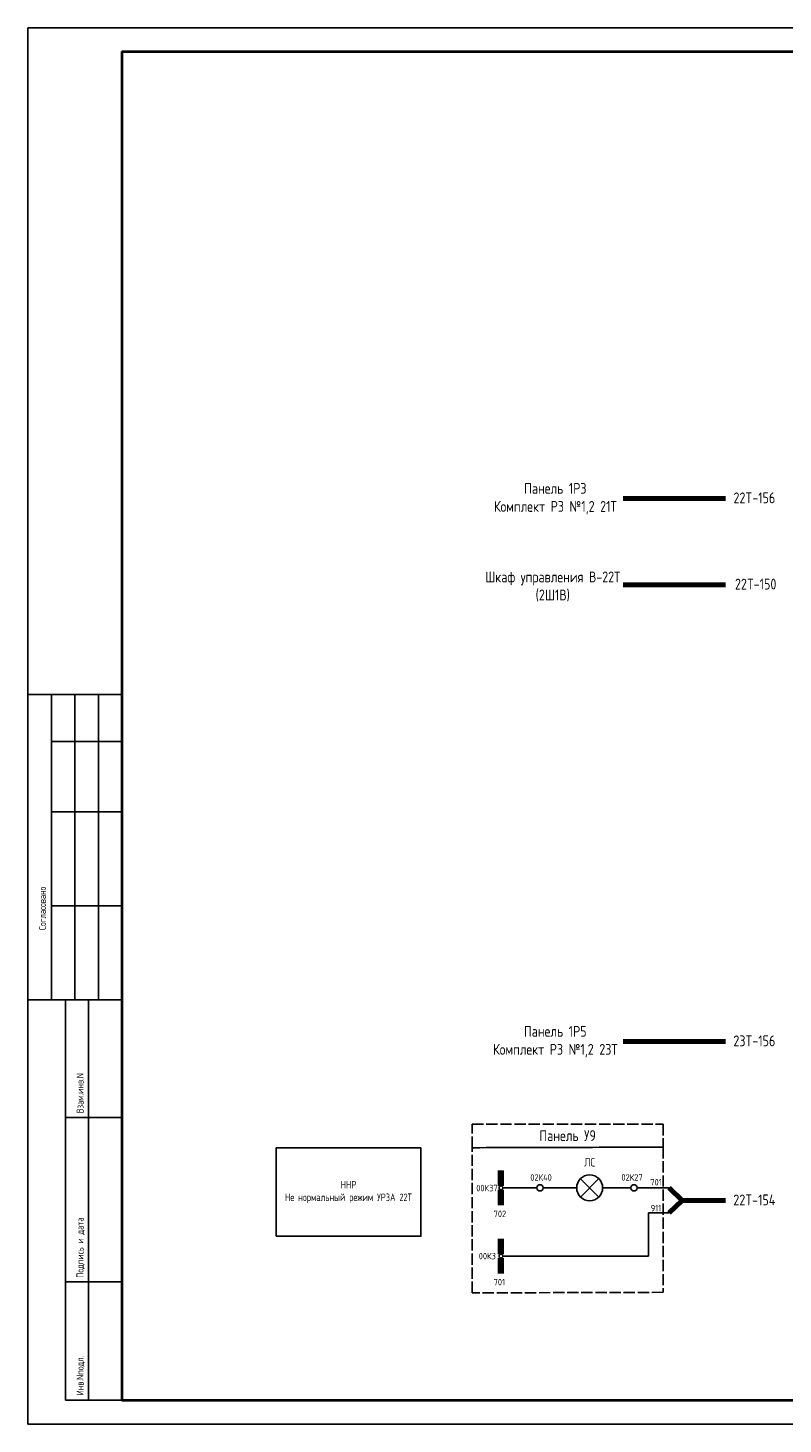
# Model space of a CAD drawing. Header units: millimetres. Extents: x 616 to 6446, y 2590 to 5711.
# Tile 22 of 50: x 3423 to 3584, y 3305 to 3602. Entities that reach past the tile are written whole.
import ezdxf
from ezdxf.enums import TextEntityAlignment as Align

# ---------------------------------------------------------------- set-up
doc = ezdxf.new("R2010")
doc.units = ezdxf.units.MM
doc.linetypes.add('ACAD_ISO02W100', pattern=[15, 12, -3])
doc.styles.add('SIMPLEX', font='GOST.ttf', dxfattribs={"height": 5})

msp = doc.modelspace()

# ---------------------------------------------------------------- linework, layer by layer
for p, q in [((3423.06, 3305.35), (3423.06, 3602.4)), ((3423.06, 3602.4), (3843.08, 3602.4)), ((3423.06, 3305.35), (3423.06, 3602.4)), ((3443.06, 3460.58), (3423.06, 3460.58)), ((3428.06, 3395.58), (3428.06, 3460.58)), ((3433.06, 3395.58), (3433.06, 3460.58)), ((3438.06, 3395.58), (3438.06, 3460.58)), ((3428.06, 3450.58), (3443.06, 3450.58)), ((3428.06, 3435.58), (3443.06, 3435.58)), ((3428.06, 3415.58), (3443.06, 3415.58)), ((3423.06, 3395.58), (3443.06, 3395.58)), ((3431.06, 3310.4), (3431.06, 3395.58)), ((3435.94, 3310.4), (3435.94, 3395.58)), ((3431.06, 3370.58), (3443.06, 3370.58)), ((3544.52, 3353.66), (3540.6, 3357.56)), ((3540.62, 3353.64), (3544.5, 3357.58)), ((3531.35, 3355.61), (3524.09, 3355.61)), ((3539.8, 3355.61), (3532.68, 3355.61)), ((3542.56, 3355.61), (3542.56, 3355.61)), ((3545.33, 3355.61), (3551.34, 3355.61)), ((3552.67, 3355.61), (3559.46, 3355.61)), ((3555.06, 3341.08), (3555.06, 3350.3)), ((3555.06, 3350.3), (3559.46, 3350.3)), ((3524.09, 3341.08), (3555.06, 3341.08)), ((3431.06, 3335.58), (3443.06, 3335.58)), ((3431.06, 3310.4), (3443.06, 3310.4)), ((3423.06, 3305.35), (3843.08, 3305.35))]:
    msp.add_line(p, q)
at = {"lineweight": 40}
for p, q in [((3443.06, 3597.4), (3838.16, 3597.4)), ((3443.06, 3310.4), (3838.16, 3310.4))]:
    msp.add_line(p, q, dxfattribs=at)
at = {"linetype": 'Continuous', "lineweight": 40}
msp.add_line((3443.06, 3597.4), (3443.06, 3310.4), dxfattribs=at)
at = {"lineweight": 70}
for p, q in [((3571.44, 3502.29), (3549.68, 3502.29)), ((3571.44, 3483.93), (3549.68, 3483.93)), ((3571.44, 3386.76), (3549.68, 3386.76)), ((3562.23, 3352.91), (3559.46, 3355.61)), ((3562.23, 3352.91), (3559.46, 3350.3)), ((3562.23, 3352.91), (3571.44, 3352.91))]:
    msp.add_line(p, q, dxfattribs=at)
at = {"linetype": 'Continuous'}
for p, q in [((3443.06, 3451.41), (3443.06, 3431.41)), ((3443.06, 3411.41), (3443.06, 3391.41))]:
    msp.add_line(p, q, dxfattribs=at)
at = {"color": 5, "lineweight": 106}
for p, q in [((3523.69, 3356.02), (3523.69, 3359.27)), ((3523.69, 3355.2), (3523.69, 3351.95))]:
    msp.add_line(p, q, dxfattribs=at)
at = {"color": 1, "lineweight": 106}
for p, q in [((3523.69, 3341.48), (3523.69, 3344.74)), ((3523.69, 3340.67), (3523.69, 3337.41))]:
    msp.add_line(p, q, dxfattribs=at)
at = {"color": 32, "linetype": 'ACAD_ISO02W100', "ltscale": 0.2, "true_color": 0xcd6928}
for points in [[(3517.56, 3369.16), (3517.56, 3369.16), (3558.18, 3369.16), (3558.18, 3364.27), (3517.56, 3364.15), (3517.56, 3369.16)], [(3517.56, 3364.15), (3517.56, 3364.15), (3558.18, 3364.27), (3558.18, 3333.38), (3517.56, 3333.26), (3517.56, 3364.15)]]:
    msp.add_lwpolyline(points, dxfattribs=at)
msp.add_lwpolyline([(3475.85, 3345.32), (3506.65, 3345.32), (3506.65, 3364.11), (3475.85, 3364.11)], close=True)
for centre, radius in [((3542.56, 3355.61), 2.76), ((3532.01, 3355.61), 0.663), ((3552.01, 3355.61), 0.663)]:
    msp.add_circle(centre, radius)
at = {"color": 5}
msp.add_circle((3523.69, 3355.61), 0.408, dxfattribs=at)
at = {"color": 1}
msp.add_circle((3523.69, 3341.08), 0.408, dxfattribs=at)

# ---------------------------------------------------------------- texts
at = {"color": 4, "style": 'SIMPLEX'}
for s, p in [('22T-156', (3577.59, 3501.26)), ('22T-150', (3577.87, 3482.91)), ('23T-156', (3577.59, 3385.73)), ('22T-154', (3577.59, 3351.89))]:
    msp.add_text(s, height=2.304, dxfattribs=at).set_placement(p, align=Align.CENTER)
at = {"linetype": 'Continuous', "style": 'SIMPLEX'}
for s, p in [('Согласовано', (3426.9, 3410.46)), ('Взам.инв.N', (3434.9, 3371.46)), ('Подпись и дата', (3434.9, 3336.46)), ('Инв.Nподл.', (3434.9, 3311.46))]:
    msp.add_text(s, height=1.5, rotation=90, dxfattribs=at).set_placement(p)
at = {"style": 'SIMPLEX'}
for s, p in [('02К40', (3529.93, 3357.13)), ('02К27', (3549.32, 3357.14)), ('701', (3555.46, 3356.11)), ('00К37', (3518.44, 3354.87)), ('702', (3522.14, 3349.38)), ('911', (3555.56, 3350.61)), ('00К3', (3518.97, 3340.39)), ('701', (3522.14, 3334.85))]:
    msp.add_text(s, height=1.382, dxfattribs=at).set_placement(p)
at = {"attachment_point": 5, "style": 'SIMPLEX'}
for s, insert, char_height, width in [('Панель 1Р3\\PКомплект РЗ №1,2 21Т', (3535.25, 3502.24), 2.3037, 35.8958), ('Шкаф управления В-22Т\\P(2Ш1В)', (3534.7, 3483.55), 2.3037, 35.8958), ('Панель 1Р5\\PКомплект РЗ №1,2 23Т', (3535.25, 3386.72), 2.3037, 35.8958), ('Панель У9', (3537.87, 3366.71), 2.304, 40.6284), ('ЛС', (3542.56, 3361.06), 1.843, 4.6917), ('ННР\\PНе нормальный режим УРЗА 22Т', (3491.25, 3354.72), 1.6, 30.8067)]:
    msp.add_mtext(s, dxfattribs=dict(at, insert=insert, char_height=char_height, width=width))

doc.saveas('drawing.dxf')
